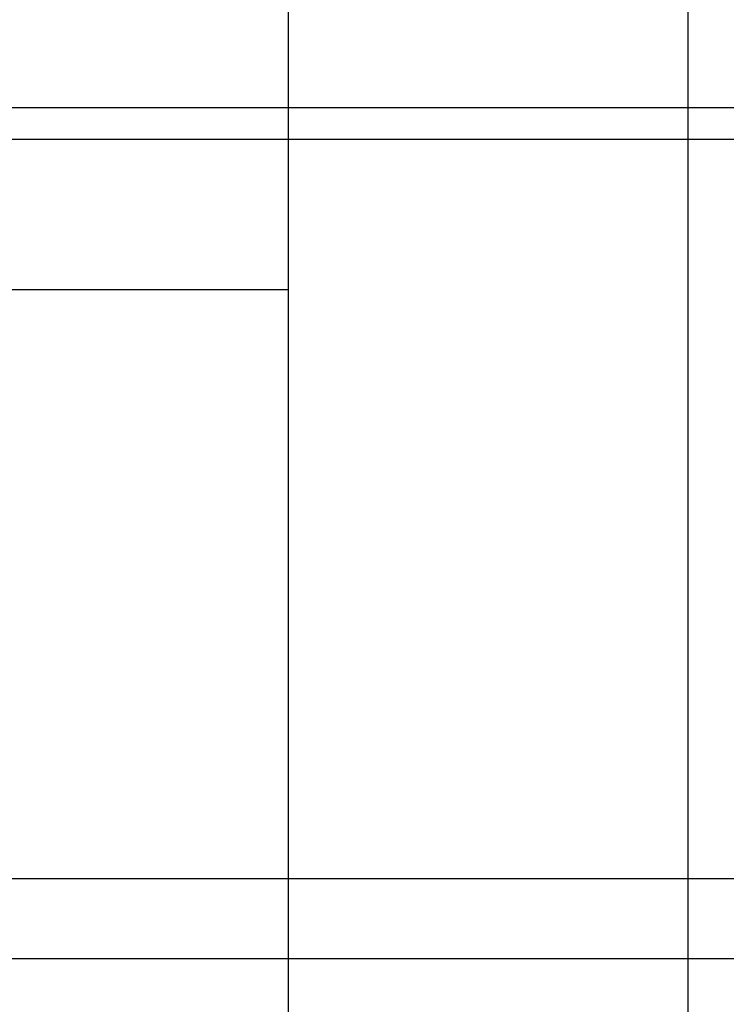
# Model space of a CAD drawing. Header units: millimetres. Extents: x 226749 to 325316, y -44191 to 40236.
# Tile 114 of 164: x 294132 to 294150, y 12158 to 12182. Entities that reach past the tile are written whole.
import ezdxf

# ---------------------------------------------------------------- set-up
doc = ezdxf.new("R2010")
doc.units = ezdxf.units.MM
doc.header["$LTSCALE"] = 100
doc.layers.add('K_URZĄDZENIA', color=4, linetype='Continuous')

# ---------------------------------------------------------------- blocks, each defined once
blk = doc.blocks.new('ZBIORNIK_RZUT')
at = {"layer": 'K_URZĄDZENIA'}
for p, q in [((150015.348, 96488.528), (150015.348, 96603.528)), ((149994.848, 96582.778), (149994.848, 96509.278)), ((150013.348, 96582.778), (150013.348, 96509.278)), ((149994.048, 96544.028), (149994.048, 96546.028)), ((149994.048, 96542.729), (149994.048, 96544.028)), ((149994.048, 96540.863), (149994.048, 96542.729)), ((149994.048, 96533.471), (149994.048, 96540.863)), ((149994.048, 96511.428), (149994.048, 96533.471))]:
    blk.add_line(p, q, dxfattribs=at)

msp = doc.modelspace()

# ---------------------------------------------------------------- linework, layer by layer
at = {"color": 7, "linetype": 'Continuous'}
for p, q in [((294139.12, 12115.001), (294139.12, 12215)), ((294149.12, 12115.001), (294149.12, 12215)), ((294056.62, 12175.501), (294139.12, 12175.501))]:
    msp.add_line(p, q, dxfattribs=at)

# ---------------------------------------------------------------- block references
at = {"layer": 'K_URZĄDZENIA', "rotation": 270}
msp.add_blockref('ZBIORNIK_RZUT', (197604.999, 162174.098), dxfattribs=at)

doc.saveas('drawing.dxf')
